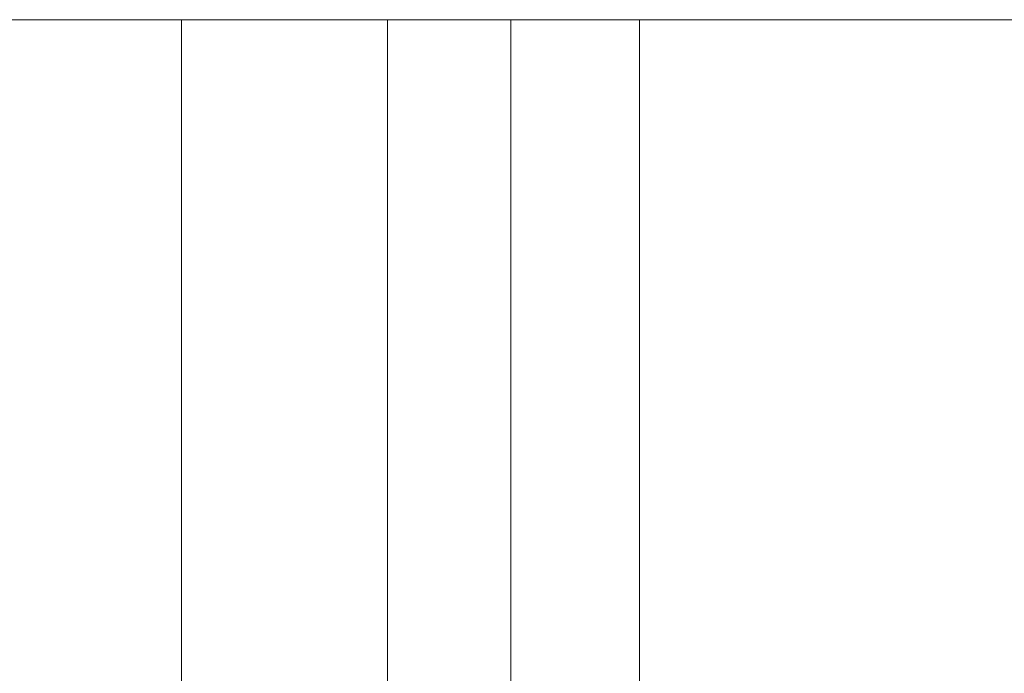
# Model space of a CAD drawing. Header units: millimetres. Extents: x -20716 to -17420, y -600 to 2500.
# Tile 9 of 14: x -20311 to -20158, y 2057 to 2159. Entities that reach past the tile are written whole.
import ezdxf

# ---------------------------------------------------------------- set-up
doc = ezdxf.new("R2010")
doc.units = ezdxf.units.MM
doc.layers.add('P-PIPE', color=3, linetype='Continuous', lineweight=18)

msp = doc.modelspace()

# ---------------------------------------------------------------- linework, layer by layer
at = {"layer": 'P-PIPE'}
msp.add_line((-20407.19, 2158.89), (-19887.26, 2158.89), dxfattribs=at)
at = {"layer": 'P-PIPE', "color": 5}
for p, q in [((-20285.75, 2158.89), (-20285.75, 2045.36)), ((-20253.75, 2045.33), (-20253.75, 2158.89))]:
    msp.add_line(p, q, dxfattribs=at)
at = {"layer": 'P-PIPE', "color": 1}
for p, q in [((-20234.54, 2158.89), (-20234.54, 2045.35)), ((-20214.54, 2051.37), (-20214.54, 2158.89))]:
    msp.add_line(p, q, dxfattribs=at)

doc.saveas('drawing.dxf')
